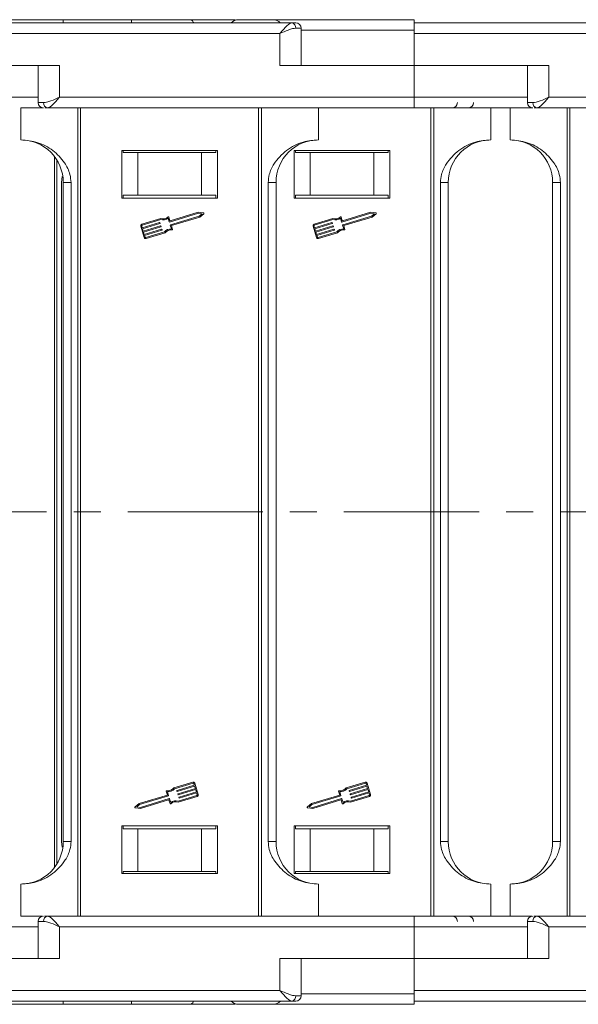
# Model space of a CAD drawing. Header units: millimetres. Extents: x 3104 to 4027, y -212 to 440.
# Tile 8 of 39: x 3456 to 3508, y -48 to 44. Entities that reach past the tile are written whole.
import ezdxf

# ---------------------------------------------------------------- set-up
doc = ezdxf.new("R2010")
doc.units = ezdxf.units.MM
doc.linetypes.add('CENTERX2', pattern=[20.32, 12.7, -2.54, 2.54, -2.54])

msp = doc.modelspace()

# ---------------------------------------------------------------- linework, layer by layer
at = {"color": 7, "linetype": 'Continuous', "lineweight": 15}
for p, q in [((3481.477, 44.007), (3446.998, 44.007)), ((3454.5, 44.307), (3459.981, 44.307)), ((3459.981, 44.307), (3459.981, 44.007)), ((3459.981, 44.307), (3466.409, 44.307)), ((3466.409, 44.007), (3466.409, 44.307)), ((3466.409, 44.307), (3471.89, 44.307)), ((3527.477, 44.007), (3492.998, 44.007)), ((3446.998, 43.007), (3480.359, 43.007)), ((3480.359, 43.007), (3480.359, 40.007)), ((3482.359, 43.507), (3481.85, 43.507)), ((3482.359, 40.007), (3482.359, 43.507)), ((3492.998, 43.307), (3482.359, 43.307)), ((3492.998, 43.007), (3492.998, 43.307)), ((3492.998, 40.007), (3492.998, 43.007)), ((3492.998, 43.007), (3526.359, 43.007)), ((3459.637, 40.007), (3446.998, 40.007)), ((3457.637, 40.007), (3457.637, 36.507)), ((3459.637, 37.007), (3459.637, 40.007)), ((3480.359, 40.007), (3492.998, 40.007)), ((3492.998, 40.007), (3492.998, 37.007)), ((3505.637, 40.007), (3492.998, 40.007)), ((3503.637, 40.007), (3503.637, 36.507)), ((3505.637, 37.007), (3505.637, 40.007)), ((3457.637, 37.007), (3433.711, 37.007)), ((3458.147, 36.507), (3457.637, 36.507)), ((3492.998, 37.007), (3459.637, 37.007)), ((3492.998, 36.007), (3492.998, 37.007)), ((3503.637, 37.007), (3492.998, 37.007)), ((3504.147, 36.507), (3503.637, 36.507)), ((3538.998, 37.007), (3505.637, 37.007)), ((3455.998, 33.007), (3455.998, 36.007)), ((3455.998, 36.007), (3458.104, 36.007)), ((3492.998, 36.007), (3458.519, 36.007)), ((3461.369, 36.007), (3461.369, -1.993)), ((3461.632, -1.993), (3461.632, 36.007)), ((3478.364, 36.007), (3478.364, -1.993)), ((3478.627, -1.993), (3478.627, 36.007)), ((3483.998, 36.007), (3483.998, 33.007)), ((3494.561, 36.007), (3494.561, -1.993)), ((3494.824, -1.993), (3494.824, 36.007)), ((3500.195, 36.007), (3500.195, 33.007)), ((3501.998, 33.007), (3501.998, 36.007)), ((3501.998, 36.007), (3504.104, 36.007)), ((3538.998, 36.007), (3504.519, 36.007)), ((3507.369, 36.007), (3507.369, -1.993)), ((3507.632, -1.993), (3507.632, 36.007)), ((3474.498, 32.007), (3465.498, 32.007)), ((3465.498, 32.007), (3465.498, 27.507)), ((3465.647, 31.807), (3465.647, 32.007)), ((3465.647, 31.807), (3466.998, 31.807)), ((3466.998, 31.807), (3466.998, 27.807)), ((3472.998, 31.807), (3466.998, 31.807)), ((3472.998, 27.807), (3472.998, 31.807)), ((3472.998, 31.807), (3474.35, 31.807)), ((3474.35, 32.007), (3474.35, 31.807)), ((3474.498, 27.507), (3474.498, 32.007)), ((3481.695, 32.007), (3481.695, 27.507)), ((3490.695, 32.007), (3481.695, 32.007)), ((3481.844, 31.807), (3481.844, 32.007)), ((3481.844, 31.807), (3483.195, 31.807)), ((3483.195, 31.807), (3483.195, 27.807)), ((3489.195, 31.807), (3483.195, 31.807)), ((3489.195, 27.807), (3489.195, 31.807)), ((3489.195, 31.807), (3490.546, 31.807)), ((3490.546, 32.007), (3490.546, 31.807)), ((3490.695, 27.507), (3490.695, 32.007)), ((3459.189, 31.419), (3459.189, -1.993)), ((3459.394, -1.993), (3459.394, 31.121)), ((3459.896, 29.553), (3459.841, 29.007)), ((3459.841, 29.007), (3459.841, -1.993)), ((3460.737, 29.007), (3459.998, 29.007)), ((3459.998, 29.007), (3459.998, -1.993)), ((3460.737, -1.993), (3460.737, 29.007)), ((3479.26, 29.007), (3479.26, -1.993)), ((3479.998, 29.007), (3479.26, 29.007)), ((3479.998, -1.993), (3479.998, 29.007)), ((3495.457, 29.007), (3495.457, -1.993)), ((3496.195, 29.007), (3495.457, 29.007)), ((3496.195, -1.993), (3496.195, 29.007)), ((3506.737, 29.007), (3505.998, 29.007)), ((3505.998, 29.007), (3505.998, -1.993)), ((3506.737, -1.993), (3506.737, 29.007)), ((3465.647, 27.807), (3465.647, 27.507)), ((3466.998, 27.807), (3465.647, 27.807)), ((3472.998, 27.807), (3466.998, 27.807)), ((3474.35, 27.807), (3472.998, 27.807)), ((3474.35, 27.507), (3474.35, 27.807)), ((3483.195, 27.807), (3481.844, 27.807)), ((3481.844, 27.807), (3481.844, 27.507)), ((3489.195, 27.807), (3483.195, 27.807)), ((3490.546, 27.807), (3489.195, 27.807)), ((3490.546, 27.507), (3490.546, 27.807)), ((3465.498, 27.507), (3474.498, 27.507)), ((3481.695, 27.507), (3490.695, 27.507)), ((3472.706, 26.1), (3469.998, 25.276)), ((3472.697, 26.195), (3470.061, 25.393)), ((3473.184, 26.143), (3472.697, 26.195)), ((3473.064, 26.062), (3472.706, 26.1)), ((3472.788, 25.83), (3473.064, 26.062)), ((3472.834, 25.746), (3473.209, 26.061)), ((3488.903, 26.1), (3486.195, 25.276)), ((3488.894, 26.195), (3486.258, 25.393)), ((3489.381, 26.143), (3488.894, 26.195)), ((3489.261, 26.062), (3488.903, 26.1)), ((3488.985, 25.83), (3489.261, 26.062)), ((3489.03, 25.746), (3489.406, 26.061)), ((3469.159, 25.609), (3467.376, 25.067)), ((3469.158, 25.511), (3467.404, 24.977)), ((3467.427, 24.739), (3469.056, 25.235)), ((3469.083, 25.145), (3467.454, 24.649)), ((3469.085, 25.219), (3469.099, 25.174)), ((3469.969, 25.291), (3469.863, 25.639)), ((3469.932, 25.734), (3470.031, 25.409)), ((3470.08, 25.006), (3472.788, 25.83)), ((3470.175, 24.937), (3472.834, 25.746)), ((3485.355, 25.609), (3483.573, 25.067)), ((3485.355, 25.511), (3483.6, 24.977)), ((3483.624, 24.739), (3485.253, 25.235)), ((3485.28, 25.145), (3483.651, 24.649)), ((3485.282, 25.219), (3485.296, 25.174)), ((3486.166, 25.291), (3486.06, 25.639)), ((3486.129, 25.734), (3486.228, 25.409)), ((3486.277, 25.006), (3488.985, 25.83)), ((3486.372, 24.937), (3489.03, 25.746)), ((3467.282, 24.891), (3467.611, 23.812)), ((3467.372, 24.918), (3467.427, 24.739)), ((3467.454, 24.649), (3467.523, 24.424)), ((3467.523, 24.424), (3469.152, 24.92)), ((3469.179, 24.83), (3467.55, 24.334)), ((3467.55, 24.334), (3467.619, 24.109)), ((3467.619, 24.109), (3469.248, 24.605)), ((3469.275, 24.515), (3467.646, 24.02)), ((3467.759, 23.809), (3469.514, 24.343)), ((3467.787, 23.719), (3469.569, 24.261)), ((3469.181, 24.904), (3469.195, 24.859)), ((3469.277, 24.59), (3469.291, 24.545)), ((3470.17, 24.629), (3470.065, 24.977)), ((3470.281, 24.589), (3470.175, 24.937)), ((3483.479, 24.891), (3483.808, 23.812)), ((3483.569, 24.918), (3483.624, 24.739)), ((3483.651, 24.649), (3483.72, 24.424)), ((3483.72, 24.424), (3485.349, 24.92)), ((3485.376, 24.83), (3483.747, 24.334)), ((3483.747, 24.334), (3483.815, 24.109)), ((3483.815, 24.109), (3485.444, 24.605)), ((3485.472, 24.515), (3483.843, 24.02)), ((3483.956, 23.809), (3485.71, 24.343)), ((3483.983, 23.719), (3485.766, 24.261)), ((3485.378, 24.904), (3485.392, 24.859)), ((3485.474, 24.59), (3485.487, 24.545)), ((3486.367, 24.629), (3486.261, 24.977)), ((3486.478, 24.589), (3486.372, 24.937)), ((3467.646, 24.02), (3467.701, 23.84)), ((3483.843, 24.02), (3483.897, 23.84)), ((3459.189, -1.993), (3459.189, -35.405)), ((3459.394, -35.107), (3459.394, -1.993)), ((3459.841, -1.993), (3459.841, -32.993)), ((3459.998, -1.993), (3459.998, -32.993)), ((3460.737, -32.993), (3460.737, -1.993)), ((3461.369, -1.993), (3461.369, -39.993)), ((3461.632, -39.993), (3461.632, -1.993)), ((3478.364, -1.993), (3478.364, -39.993)), ((3478.627, -39.993), (3478.627, -1.993)), ((3479.26, -1.993), (3479.26, -32.993)), ((3479.998, -32.993), (3479.998, -1.993)), ((3494.561, -1.993), (3494.561, -39.993)), ((3494.824, -39.993), (3494.824, -1.993)), ((3495.457, -1.993), (3495.457, -32.993)), ((3496.195, -32.993), (3496.195, -1.993)), ((3505.998, -1.993), (3505.998, -32.993)), ((3506.737, -32.993), (3506.737, -1.993)), ((3507.369, -1.993), (3507.369, -39.993)), ((3507.632, -39.993), (3507.632, -1.993)), ((3472.181, -27.392), (3470.398, -27.935)), ((3472.208, -27.482), (3470.454, -28.016)), ((3470.692, -28.189), (3472.321, -27.693)), ((3472.321, -27.693), (3472.266, -27.514)), ((3472.685, -28.565), (3472.356, -27.486)), ((3488.377, -27.392), (3486.595, -27.935)), ((3488.405, -27.482), (3486.65, -28.016)), ((3486.889, -28.189), (3488.518, -27.693)), ((3488.518, -27.693), (3488.463, -27.514)), ((3488.881, -28.565), (3488.553, -27.486)), ((3469.792, -28.61), (3467.134, -29.42)), ((3469.887, -28.68), (3467.179, -29.504)), ((3469.686, -28.263), (3469.792, -28.61)), ((3469.797, -28.303), (3469.902, -28.651)), ((3470.69, -28.263), (3470.677, -28.218)), ((3472.349, -27.783), (3470.72, -28.279)), ((3470.786, -28.578), (3470.772, -28.533)), ((3470.788, -28.504), (3472.417, -28.008)), ((3470.809, -29.185), (3472.564, -28.651)), ((3472.444, -28.098), (3470.815, -28.594)), ((3470.884, -28.818), (3472.513, -28.323)), ((3472.54, -28.412), (3470.911, -28.908)), ((3472.417, -28.008), (3472.349, -27.783)), ((3472.513, -28.323), (3472.444, -28.098)), ((3472.595, -28.592), (3472.54, -28.412)), ((3485.989, -28.61), (3483.33, -29.42)), ((3486.084, -28.68), (3483.376, -29.504)), ((3485.883, -28.263), (3485.989, -28.61)), ((3485.994, -28.303), (3486.099, -28.651)), ((3486.887, -28.263), (3486.873, -28.218)), ((3488.545, -27.783), (3486.916, -28.279)), ((3486.983, -28.578), (3486.969, -28.533)), ((3486.985, -28.504), (3488.614, -28.008)), ((3487.006, -29.185), (3488.76, -28.651)), ((3488.641, -28.098), (3487.012, -28.594)), ((3487.08, -28.818), (3488.71, -28.323)), ((3488.737, -28.412), (3487.108, -28.908)), ((3488.614, -28.008), (3488.545, -27.783)), ((3488.71, -28.323), (3488.641, -28.098)), ((3488.792, -28.592), (3488.737, -28.412)), ((3467.134, -29.42), (3466.758, -29.734)), ((3467.179, -29.504), (3466.903, -29.735)), ((3467.261, -29.774), (3469.969, -28.949)), ((3467.27, -29.869), (3469.906, -29.067)), ((3470.035, -29.408), (3469.936, -29.082)), ((3469.998, -28.965), (3470.104, -29.313)), ((3470.809, -29.283), (3472.591, -28.741)), ((3470.882, -28.893), (3470.868, -28.848)), ((3483.33, -29.42), (3482.955, -29.734)), ((3483.376, -29.504), (3483.1, -29.735)), ((3483.458, -29.774), (3486.166, -28.949)), ((3483.467, -29.869), (3486.103, -29.067)), ((3486.232, -29.408), (3486.133, -29.082)), ((3486.195, -28.965), (3486.301, -29.313)), ((3487.005, -29.283), (3488.788, -28.741)), ((3487.079, -28.893), (3487.065, -28.848)), ((3466.783, -29.817), (3467.27, -29.869)), ((3466.903, -29.735), (3467.261, -29.774)), ((3482.98, -29.817), (3483.467, -29.869)), ((3483.1, -29.735), (3483.458, -29.774)), ((3465.498, -31.493), (3465.498, -35.993)), ((3474.498, -31.493), (3465.498, -31.493)), ((3465.647, -31.493), (3465.647, -31.793)), ((3465.647, -31.793), (3466.998, -31.793)), ((3466.998, -31.793), (3466.998, -35.793)), ((3466.998, -31.793), (3472.998, -31.793)), ((3472.998, -35.793), (3472.998, -31.793)), ((3472.998, -31.793), (3474.35, -31.793)), ((3474.35, -31.793), (3474.35, -31.493)), ((3474.498, -35.993), (3474.498, -31.493)), ((3481.695, -31.493), (3481.695, -35.993)), ((3490.695, -31.493), (3481.695, -31.493)), ((3481.844, -31.493), (3481.844, -31.793)), ((3481.844, -31.793), (3483.195, -31.793)), ((3483.195, -31.793), (3483.195, -35.793)), ((3489.195, -31.793), (3483.195, -31.793)), ((3489.195, -35.793), (3489.195, -31.793)), ((3489.195, -31.793), (3490.546, -31.793)), ((3490.546, -31.793), (3490.546, -31.493)), ((3490.695, -35.993), (3490.695, -31.493)), ((3459.841, -32.993), (3459.893, -33.509)), ((3459.998, -32.993), (3460.737, -32.993)), ((3479.998, -32.993), (3479.26, -32.993)), ((3496.195, -32.993), (3495.457, -32.993)), ((3505.998, -32.993), (3506.737, -32.993)), ((3465.498, -35.993), (3474.498, -35.993)), ((3465.647, -35.793), (3466.998, -35.793)), ((3465.647, -35.993), (3465.647, -35.793)), ((3466.998, -35.793), (3472.998, -35.793)), ((3474.35, -35.793), (3472.998, -35.793)), ((3474.35, -35.793), (3474.35, -35.993)), ((3481.695, -35.993), (3490.695, -35.993)), ((3481.844, -35.793), (3483.195, -35.793)), ((3481.844, -35.993), (3481.844, -35.793)), ((3483.195, -35.793), (3489.195, -35.793)), ((3490.546, -35.793), (3489.195, -35.793)), ((3490.546, -35.793), (3490.546, -35.993)), ((3455.998, -39.993), (3455.998, -36.993)), ((3483.998, -39.993), (3483.998, -36.993)), ((3500.195, -39.993), (3500.195, -36.993)), ((3501.998, -39.993), (3501.998, -36.993)), ((3455.998, -39.993), (3458.054, -39.993)), ((3457.637, -40.493), (3457.637, -43.993)), ((3457.637, -40.493), (3458.147, -40.493)), ((3458.519, -39.993), (3492.998, -39.993)), ((3492.998, -39.993), (3492.998, -40.993)), ((3501.998, -39.993), (3504.054, -39.993)), ((3503.637, -40.493), (3503.637, -43.993)), ((3503.637, -40.493), (3504.147, -40.493)), ((3504.519, -39.993), (3538.998, -39.993)), ((3433.711, -40.993), (3457.637, -40.993)), ((3459.637, -43.993), (3459.637, -40.993)), ((3459.637, -40.993), (3492.998, -40.993)), ((3492.998, -40.993), (3492.998, -43.993)), ((3492.998, -40.993), (3503.637, -40.993)), ((3505.637, -43.993), (3505.637, -40.993)), ((3505.637, -40.993), (3538.998, -40.993)), ((3446.998, -43.993), (3459.637, -43.993)), ((3480.359, -43.993), (3480.359, -46.993)), ((3492.998, -43.993), (3480.359, -43.993)), ((3482.359, -47.493), (3482.359, -43.993)), ((3492.998, -46.993), (3492.998, -43.993)), ((3492.998, -43.993), (3505.637, -43.993)), ((3480.359, -46.993), (3446.998, -46.993)), ((3526.359, -46.993), (3492.998, -46.993)), ((3492.998, -47.293), (3492.998, -46.993)), ((3446.998, -47.993), (3481.477, -47.993)), ((3459.981, -47.993), (3459.981, -48.293)), ((3466.409, -48.293), (3466.409, -47.993)), ((3481.85, -47.493), (3482.359, -47.493)), ((3482.359, -47.293), (3492.998, -47.293)), ((3492.998, -47.993), (3527.477, -47.993)), ((3459.981, -48.293), (3454.5, -48.293)), ((3466.409, -48.293), (3459.981, -48.293)), ((3471.89, -48.293), (3466.409, -48.293))]:
    msp.add_line(p, q, dxfattribs=at)
at = {"color": 1, "linetype": 'CENTERX2', "lineweight": 13}
msp.add_line((3905.48, -1.993), (3394.299, -1.993), dxfattribs=at)
at = {"color": 7, "linetype": 'Continuous', "lineweight": 15}
for centre, radius, start, end in [((3476.498, 43.307), 1, 90, 135.47936), ((3479.695, 43.307), 1, 44.87138, 90), ((3481.403, 43.562), 0.451, 352.91865, 80.4798), ((3481.859, 43.507), 0.5, 0, 90), ((3458.137, 36.507), 0.5, 180, 270), ((3458.594, 36.451), 0.451, 172.91869, 260.47981), ((3496.55, 36.507), 0.5, 270, 0), ((3498.056, 36.507), 0.5, 270, 0), ((3504.137, 36.507), 0.5, 180, 270), ((3504.594, 36.451), 0.451, 172.91869, 260.47981), ((3455.998, 29.007), 4, 0, 90), ((3483.998, 29.007), 4, 90, 180), ((3500.195, 29.007), 4, 90, 180), ((3501.998, 29.007), 4, 0, 90), ((3473.179, 26.097), 0.047, 309.95116, 83.90824), ((3489.376, 26.097), 0.047, 309.95116, 83.90824), ((3467.417, 24.932), 0.141, 106.9297, 196.9297), ((3469.063, 25.212), 0.0235, 16.9297, 106.9297), ((3469.077, 25.167), 0.0235, 286.9297, 16.9297), ((3469.385, 26.27), 0.792, 253.37041, 307.16635), ((3469.385, 26.27), 0.698, 251.11204, 312.44471), ((3469.888, 25.72), 0.047, 16.9297, 132.44471), ((3469.991, 25.298), 0.0235, 196.9297, 286.9297), ((3470.054, 25.415), 0.0235, 196.9297, 286.9297), ((3470.087, 24.984), 0.0235, 106.9297, 196.9297), ((3483.614, 24.932), 0.141, 106.9297, 196.9297), ((3485.26, 25.212), 0.0235, 16.9297, 106.9297), ((3485.273, 25.167), 0.0235, 286.9297, 16.9297), ((3485.581, 26.27), 0.698, 251.11204, 312.44471), ((3485.581, 26.27), 0.792, 253.37041, 307.16635), ((3486.084, 25.72), 0.047, 16.9297, 132.44471), ((3486.188, 25.298), 0.0235, 196.9297, 286.9297), ((3486.251, 25.415), 0.0235, 196.9297, 286.9297), ((3486.284, 24.984), 0.0235, 106.9297, 196.9297), ((3467.417, 24.932), 0.047, 106.9297, 196.9297), ((3469.159, 24.897), 0.0235, 16.9297, 106.9297), ((3469.172, 24.853), 0.0235, 286.9297, 16.9297), ((3469.254, 24.583), 0.0235, 16.9297, 106.9297), ((3469.268, 24.538), 0.0235, 286.9297, 16.9297), ((3470.125, 23.839), 0.792, 86.69305, 140.48899), ((3470.125, 23.839), 0.698, 81.41469, 142.74736), ((3470.236, 24.575), 0.047, 261.41469, 16.9297), ((3483.614, 24.932), 0.047, 106.9297, 196.9297), ((3485.356, 24.897), 0.0235, 16.9297, 106.9297), ((3485.369, 24.853), 0.0235, 286.9297, 16.9297), ((3485.451, 24.583), 0.0235, 16.9297, 106.9297), ((3485.465, 24.538), 0.0235, 286.9297, 16.9297), ((3486.322, 23.839), 0.792, 86.69305, 140.48899), ((3486.322, 23.839), 0.698, 81.41469, 142.74736), ((3486.433, 24.575), 0.047, 261.41469, 16.9297), ((3467.746, 23.854), 0.141, 196.9297, 286.9297), ((3467.746, 23.854), 0.047, 196.9297, 286.9297), ((3483.942, 23.854), 0.141, 196.9297, 286.9297), ((3483.942, 23.854), 0.047, 196.9297, 286.9297), ((3472.222, -27.527), 0.141, 16.9297, 106.9297), ((3472.222, -27.527), 0.047, 16.9297, 106.9297), ((3488.418, -27.527), 0.141, 16.9297, 106.9297), ((3488.418, -27.527), 0.047, 16.9297, 106.9297), ((3469.731, -28.249), 0.047, 81.41469, 196.9297), ((3469.842, -27.512), 0.698, 261.41469, 322.74736), ((3469.842, -27.512), 0.792, 266.69305, 320.48899), ((3469.88, -28.657), 0.0235, 286.9297, 16.9297), ((3470.699, -28.212), 0.0235, 106.9297, 196.9297), ((3470.713, -28.257), 0.0235, 196.9297, 286.9297), ((3470.795, -28.526), 0.0235, 106.9297, 196.9297), ((3470.808, -28.571), 0.0235, 196.9297, 286.9297), ((3472.55, -28.606), 0.047, 286.9297, 16.9297), ((3472.55, -28.606), 0.141, 286.9297, 16.9297), ((3485.928, -28.249), 0.047, 81.41469, 196.9297), ((3486.039, -27.512), 0.698, 261.41469, 322.74736), ((3486.039, -27.512), 0.792, 266.69305, 320.48899), ((3486.077, -28.657), 0.0235, 286.9297, 16.9297), ((3486.896, -28.212), 0.0235, 106.9297, 196.9297), ((3486.909, -28.257), 0.0235, 196.9297, 286.9297), ((3486.992, -28.526), 0.0235, 106.9297, 196.9297), ((3487.005, -28.571), 0.0235, 196.9297, 286.9297), ((3488.747, -28.606), 0.047, 286.9297, 16.9297), ((3488.747, -28.606), 0.141, 286.9297, 16.9297), ((3469.913, -29.089), 0.0235, 16.9297, 106.9297), ((3469.976, -28.972), 0.0235, 16.9297, 106.9297), ((3470.08, -29.394), 0.047, 196.9297, 312.44471), ((3470.583, -29.944), 0.792, 73.37041, 127.16635), ((3470.583, -29.944), 0.698, 71.11204, 132.44471), ((3470.891, -28.841), 0.0235, 106.9297, 196.9297), ((3470.904, -28.886), 0.0235, 196.9297, 286.9297), ((3486.11, -29.089), 0.0235, 16.9297, 106.9297), ((3486.173, -28.972), 0.0235, 16.9297, 106.9297), ((3486.276, -29.394), 0.047, 196.9297, 312.44471), ((3486.779, -29.944), 0.792, 73.37041, 127.16635), ((3486.779, -29.944), 0.698, 71.11204, 132.44471), ((3487.087, -28.841), 0.0235, 106.9297, 196.9297), ((3487.101, -28.886), 0.0235, 196.9297, 286.9297), ((3466.788, -29.77), 0.047, 129.95116, 263.90824), ((3482.985, -29.77), 0.047, 129.95116, 263.90824), ((3455.998, -32.993), 4, 270, 0), ((3483.998, -32.993), 4, 180, 270), ((3500.195, -32.993), 4, 180, 270), ((3501.998, -32.993), 4, 270, 0), ((3458.137, -40.493), 0.5, 90, 180), ((3458.594, -40.438), 0.451, 99.5202, 187.08135), ((3496.55, -40.493), 0.5, 0, 90), ((3498.056, -40.493), 0.5, 0, 90), ((3504.137, -40.493), 0.5, 90, 180), ((3504.594, -40.438), 0.451, 99.5202, 187.08135), ((3476.498, -47.293), 1, 224.427, 270), ((3479.695, -47.293), 1, 270, 315.573), ((3481.403, -47.549), 0.451, 279.5202, 7.08135), ((3481.859, -47.493), 0.5, 270, 0)]:
    msp.add_arc(centre, radius, start, end, dxfattribs=at)
for points, knots in [([(3471.89, 44.307), (3471.948, 44.295), (3472.066, 44.271), (3472.195, 44.149), (3472.245, 44.035), (3472.257, 44.007)], [0, 0, 0, 0, 0.4305786, 0.8611572, 1, 1, 1, 1]), ([(3476.148, 44.307), (3475.559, 44.307), (3474.325, 44.307), (3472.725, 44.307), (3471.89, 44.307)], [0, 0, 0, 0, 0.477841, 1, 1, 1, 1]), ([(3492.998, 44.307), (3491.992, 44.307), (3489.919, 44.307), (3486.844, 44.307), (3483.886, 44.307), (3481.248, 44.307), (3479.102, 44.307), (3477.58, 44.307), (3476.662, 44.307), (3476.552, 44.307), (3476.498, 44.307)], [0, 0, 0, 0, 0.116516, 0.240011, 0.368641, 0.5, 0.631359, 0.759989, 0.883484, 1, 1, 1, 1]), ([(3480.359, 43.007), (3480.465, 43.13), (3480.677, 43.374), (3480.986, 43.704), (3481.265, 43.954), (3481.409, 43.99), (3481.477, 44.007)], [0, 0, 0, 0, 0.251519, 0.501784, 0.765632, 1, 1, 1, 1]), ([(3492.998, 43.307), (3492.998, 43.419), (3492.998, 43.644), (3492.998, 43.944), (3492.998, 44.17), (3492.998, 44.29), (3492.998, 44.302), (3492.998, 44.307)], [0, 0, 0, 0, 0.214694, 0.429388, 0.644082, 0.858775, 1, 1, 1, 1]), ([(3481.85, 43.507), (3481.755, 43.497), (3481.546, 43.475), (3481.047, 43.304), (3480.629, 43.123), (3480.359, 43.007)], [0, 0, 0, 0, 0.227063, 0.501587, 1, 1, 1, 1]), ([(3458.147, 36.507), (3458.242, 36.517), (3458.451, 36.538), (3458.95, 36.71), (3459.368, 36.891), (3459.637, 37.007)], [0, 0, 0, 0, 0.227063, 0.501587, 1, 1, 1, 1]), ([(3459.637, 37.007), (3459.531, 36.884), (3459.32, 36.639), (3459.01, 36.31), (3458.731, 36.06), (3458.587, 36.024), (3458.519, 36.007)], [0, 0, 0, 0, 0.251519, 0.501784, 0.765632, 1, 1, 1, 1]), ([(3504.147, 36.507), (3504.242, 36.517), (3504.451, 36.538), (3504.95, 36.71), (3505.368, 36.891), (3505.637, 37.007)], [0, 0, 0, 0, 0.227063, 0.501587, 1, 1, 1, 1]), ([(3505.637, 37.007), (3505.531, 36.884), (3505.32, 36.639), (3505.01, 36.31), (3504.731, 36.06), (3504.587, 36.024), (3504.519, 36.007)], [0, 0, 0, 0, 0.251519, 0.501784, 0.765632, 1, 1, 1, 1]), ([(3458.519, 36.007), (3458.454, 36.007), (3458.356, 36.007), (3458.298, 36.007), (3458.279, 36.007)], [0, 0, 0, 0, 0.667538, 1, 1, 1, 1]), ([(3503.929, 36.007), (3503.313, 36.007), (3501.859, 36.007), (3499.143, 36.007), (3496.08, 36.007), (3494.005, 36.007), (3492.998, 36.007)], [0, 0, 0, 0, 0.204375, 0.481992, 0.748527, 1, 1, 1, 1]), ([(3504.519, 36.007), (3504.454, 36.007), (3504.356, 36.007), (3504.298, 36.007), (3504.279, 36.007)], [0, 0, 0, 0, 0.667538, 1, 1, 1, 1]), ([(3460.737, 29.007), (3460.713, 29.26), (3460.651, 29.917), (3460.083, 30.999), (3459.059, 32.064), (3457.615, 32.853), (3456.542, 32.955), (3455.998, 33.007)], [0, 0, 0, 0, 0.109672, 0.284648, 0.519248, 0.75632, 1, 1, 1, 1]), ([(3483.998, 33.007), (3483.51, 32.965), (3482.441, 32.873), (3480.939, 32.087), (3479.883, 30.962), (3479.34, 29.87), (3479.283, 29.259), (3479.26, 29.007)], [0, 0, 0, 0, 0.219162, 0.4791659, 0.7354888, 0.890617, 1, 1, 1, 1]), ([(3500.195, 33.007), (3499.706, 32.965), (3498.638, 32.873), (3497.136, 32.087), (3496.08, 30.962), (3495.537, 29.87), (3495.48, 29.259), (3495.457, 29.007)], [0, 0, 0, 0, 0.219162, 0.4791659, 0.7354888, 0.890617, 1, 1, 1, 1]), ([(3506.737, 29.007), (3506.713, 29.26), (3506.651, 29.917), (3506.083, 30.999), (3505.059, 32.064), (3503.615, 32.853), (3502.542, 32.955), (3501.998, 33.007)], [0, 0, 0, 0, 0.109672, 0.284648, 0.519248, 0.75632, 1, 1, 1, 1]), ([(3455.998, -36.993), (3456.487, -36.951), (3457.555, -36.859), (3459.058, -36.073), (3460.113, -34.948), (3460.657, -33.856), (3460.713, -33.246), (3460.737, -32.993)], [0, 0, 0, 0, 0.219162, 0.4791659, 0.7354888, 0.890617, 1, 1, 1, 1]), ([(3479.26, -32.993), (3479.284, -33.246), (3479.345, -33.903), (3479.913, -34.985), (3480.937, -36.05), (3482.381, -36.839), (3483.454, -36.941), (3483.998, -36.993)], [0, 0, 0, 0, 0.109672, 0.284648, 0.519248, 0.75632, 1, 1, 1, 1]), ([(3495.457, -32.993), (3495.48, -33.246), (3495.542, -33.903), (3496.11, -34.985), (3497.134, -36.05), (3498.578, -36.839), (3499.651, -36.941), (3500.195, -36.993)], [0, 0, 0, 0, 0.109672, 0.284648, 0.519248, 0.75632, 1, 1, 1, 1]), ([(3501.998, -36.993), (3502.487, -36.951), (3503.555, -36.859), (3505.058, -36.073), (3506.113, -34.948), (3506.657, -33.856), (3506.713, -33.246), (3506.737, -32.993)], [0, 0, 0, 0, 0.219162, 0.479166, 0.735489, 0.890617, 1, 1, 1, 1]), ([(3458.147, -40.493), (3458.242, -40.503), (3458.451, -40.525), (3458.95, -40.696), (3459.368, -40.877), (3459.637, -40.993)], [0, 0, 0, 0, 0.227072, 0.501587, 1, 1, 1, 1]), ([(3458.229, -39.993), (3458.263, -39.993), (3458.334, -39.993), (3458.455, -39.993), (3458.519, -39.993)], [0, 0, 0, 0, 0.47273, 1, 1, 1, 1]), ([(3458.519, -39.993), (3458.587, -40.01), (3458.731, -40.046), (3459.01, -40.296), (3459.32, -40.626), (3459.531, -40.87), (3459.637, -40.993)], [0, 0, 0, 0, 0.2343588, 0.4982155, 0.7484812, 1, 1, 1, 1]), ([(3492.998, -39.993), (3494.005, -39.993), (3496.08, -39.993), (3499.143, -39.993), (3501.841, -39.993), (3503.279, -39.993), (3503.879, -39.993)], [0, 0, 0, 0, 0.252831, 0.520807, 0.799924, 1, 1, 1, 1]), ([(3504.147, -40.493), (3504.242, -40.503), (3504.451, -40.525), (3504.95, -40.696), (3505.368, -40.877), (3505.637, -40.993)], [0, 0, 0, 0, 0.227072, 0.501587, 1, 1, 1, 1]), ([(3504.229, -39.993), (3504.263, -39.993), (3504.334, -39.993), (3504.455, -39.993), (3504.519, -39.993)], [0, 0, 0, 0, 0.47273, 1, 1, 1, 1]), ([(3504.519, -39.993), (3504.587, -40.01), (3504.731, -40.046), (3505.01, -40.296), (3505.32, -40.626), (3505.531, -40.87), (3505.637, -40.993)], [0, 0, 0, 0, 0.234359, 0.498216, 0.748481, 1, 1, 1, 1]), ([(3480.359, -46.993), (3480.629, -47.109), (3481.047, -47.29), (3481.546, -47.462), (3481.755, -47.483), (3481.85, -47.493)], [0, 0, 0, 0, 0.4984129, 0.772928, 1, 1, 1, 1]), ([(3481.477, -47.993), (3481.409, -47.976), (3481.265, -47.94), (3480.986, -47.69), (3480.677, -47.361), (3480.465, -47.116), (3480.359, -46.993)], [0, 0, 0, 0, 0.2343588, 0.4982155, 0.7484812, 1, 1, 1, 1]), ([(3472.257, -47.993), (3472.229, -48.046), (3472.159, -48.178), (3472.026, -48.275), (3471.929, -48.288), (3471.89, -48.293)], [0, 0, 0, 0, 0.2855824, 0.7165269, 1, 1, 1, 1]), ([(3492.998, -48.293), (3492.998, -48.282), (3492.998, -48.26), (3492.998, -48.087), (3492.998, -47.834), (3492.998, -47.553), (3492.998, -47.367), (3492.998, -47.293)], [0, 0, 0, 0, 0.214694, 0.429388, 0.644082, 0.858775, 1, 1, 1, 1]), ([(3471.89, -48.293), (3472.725, -48.293), (3474.325, -48.293), (3475.559, -48.293), (3476.148, -48.293)], [0, 0, 0, 0, 0.52216, 1, 1, 1, 1]), ([(3476.498, -48.293), (3476.552, -48.293), (3476.662, -48.293), (3477.58, -48.293), (3479.102, -48.293), (3481.248, -48.293), (3483.886, -48.293), (3486.844, -48.293), (3489.919, -48.293), (3491.992, -48.293), (3492.998, -48.293)], [0, 0, 0, 0, 0.116516, 0.240011, 0.368641, 0.5, 0.631359, 0.759989, 0.883484, 1, 1, 1, 1])]:
    msp.add_open_spline(points, degree=3, knots=knots, dxfattribs=at)
for points in [[(3481.859, 44.007), (3481.841, 44.007), (3481.806, 44.007), (3481.587, 44.007), (3481.477, 44.007)], [(3481.477, -47.993), (3481.587, -47.993), (3481.806, -47.993), (3481.841, -47.993), (3481.859, -47.993)]]:
    msp.add_open_spline(points, degree=3, dxfattribs=at)

doc.saveas('drawing.dxf')
